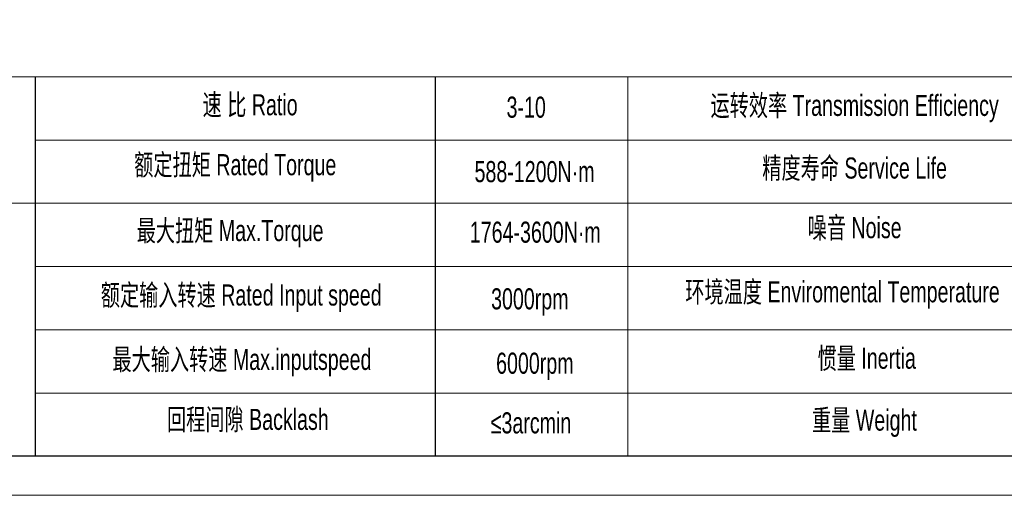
# Model space of a CAD drawing. Header units: millimetres. Extents: x 5914 to 7024, y -583 to 202.
# Tile 2 of 7: x 6103 to 6432, y -583 to -424. Entities that reach past the tile are written whole.
import ezdxf

# ---------------------------------------------------------------- set-up
doc = ezdxf.new("R2010")
doc.units = ezdxf.units.MM
doc.layers.add('图框_外框线', color=7, linetype='Continuous', lineweight=18)
doc.styles.add('标准', font='arial.ttf', dxfattribs={"width": 0.667})

msp = doc.modelspace()

# ---------------------------------------------------------------- linework, layer by layer
for p, q in [((6107.7, -443.26), (6107.7, -570.17)), ((6241.67, -443.26), (6241.67, -570.17))]:
    msp.add_line(p, q)
at = {"layer": '图框_外框线'}
for p, q in [((6011.97, -443.26), (7010.99, -443.26)), ((6306.21, -443.26), (6306.21, -570.14)), ((6107.7, -464.43), (6669.18, -464.43)), ((6011.97, -485.6), (7010.99, -485.6)), ((6107.7, -506.77), (7010.99, -506.77)), ((6107.7, -527.95), (7010.99, -527.95)), ((6107.7, -549.12), (7010.99, -549.12))]:
    msp.add_line(p, q, dxfattribs=at)
at = {"layer": '图框_外框线', "color": 3}
msp.add_lwpolyline([(5913.89, -583.37), (7024.21, -583.37), (7024.21, 201.79), (5913.89, 201.79)], close=True, dxfattribs=at)
at = {"layer": '图框_外框线', "color": 3, "lineweight": 25}
msp.add_lwpolyline([(5979.98, -570.15), (7010.99, -570.15), (7010.99, 188.57), (5979.98, 188.57)], close=True, dxfattribs=at)

# ---------------------------------------------------------------- texts
at = {"layer": '图框_外框线', "color": 1, "attachment_point": 2, "style": '标准'}
for s, insert, char_height, width in [('速 比 Ratio', (6179.71, -449.08), 7.057, 57.6659), ('运转效率 Transmission Efficiency', (6382.23, -449.29), 7.0575, 119.9313), ('\\pxqc;3-10', (6272.2, -449.89), 7.057, 30.0068), ('额定扭矩 Rated Torque', (6174.74, -469.15), 7.0575, 125.3032), ('588-1200N·m', (6275, -471.47), 7.0575, 58.4543), ('精度寿命 Service Life', (6382.23, -470.27), 7.0575, 94.1375), ('最大扭矩 Max.Torque', (6173.01, -491.21), 7.0575, 83.3063), ('噪音 Noise', (6382.23, -490.23), 7.057, 62.2747), ('1764-3600N·m', (6275.25, -491.74), 7.0575, 70.1896), ('环境温度 Enviromental Temperature', (6378.18, -511.71), 7.0575, 118.9197), ('额定输入转速 Rated Input speed', (6176.73, -512.78), 7.0575, 110.7551), ('3000rpm', (6273.42, -514.06), 7.057, 48.6287), ('最大输入转速 Max.inputspeed ', (6176.98, -534.34), 7.0575, 111.395), ('惯量 Inertia', (6386.28, -533.95), 7.057, 63.7588), ('6000rpm', (6275.1, -535.61), 7.057, 154.317), ('回程间隙 Backlash', (6178.96, -554.42), 7.0575, 90.3238), ('重量 Weight', (6385.52, -554.67), 7.057, 54.8774), ('≤3arcmin ', (6273.81, -555.59), 7.057, 54.2894)]:
    msp.add_mtext(s, dxfattribs=dict(at, insert=insert, char_height=char_height, width=width))

doc.saveas('drawing.dxf')
